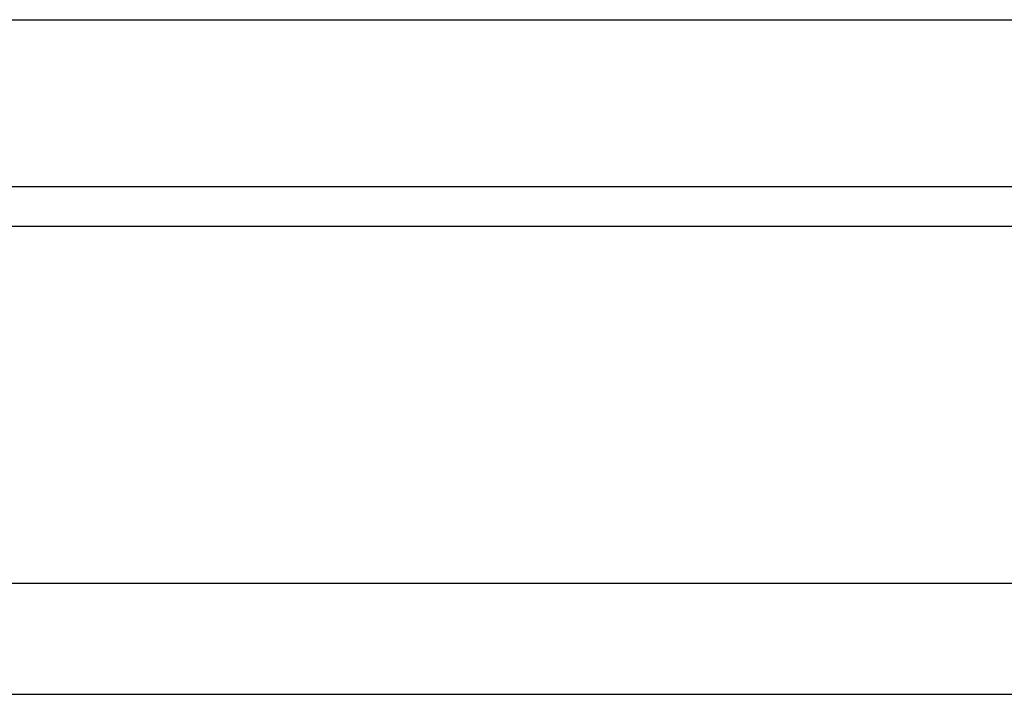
# Model space of a CAD drawing. Header units: millimetres. Extents: x 300 to 535, y -601 to -524.
# Tile 34 of 53: x 469.69 to 475.89, y -587.59 to -583.34. Entities that reach past the tile are written whole.
import ezdxf

# ---------------------------------------------------------------- set-up
doc = ezdxf.new("R2010")
doc.units = ezdxf.units.MM
doc.header["$LTSCALE"] = 0.1
doc.layers.add('OUT', color=3, linetype='CONTINUOUS')

msp = doc.modelspace()

# ---------------------------------------------------------------- linework, layer by layer
at = {"layer": 'OUT', "color": 0}
for p, q in [((445.6877, -583.3416), (493.6877, -583.3416)), ((445.6877, -584.3916), (493.6877, -584.3916)), ((403.1019, -584.6416), (533.6877, -584.6416)), ((402.8623, -586.8916), (533.6877, -586.8916)), ((383.6877, -587.5916), (533.6877, -587.5916))]:
    msp.add_line(p, q, dxfattribs=at)

doc.saveas('drawing.dxf')
